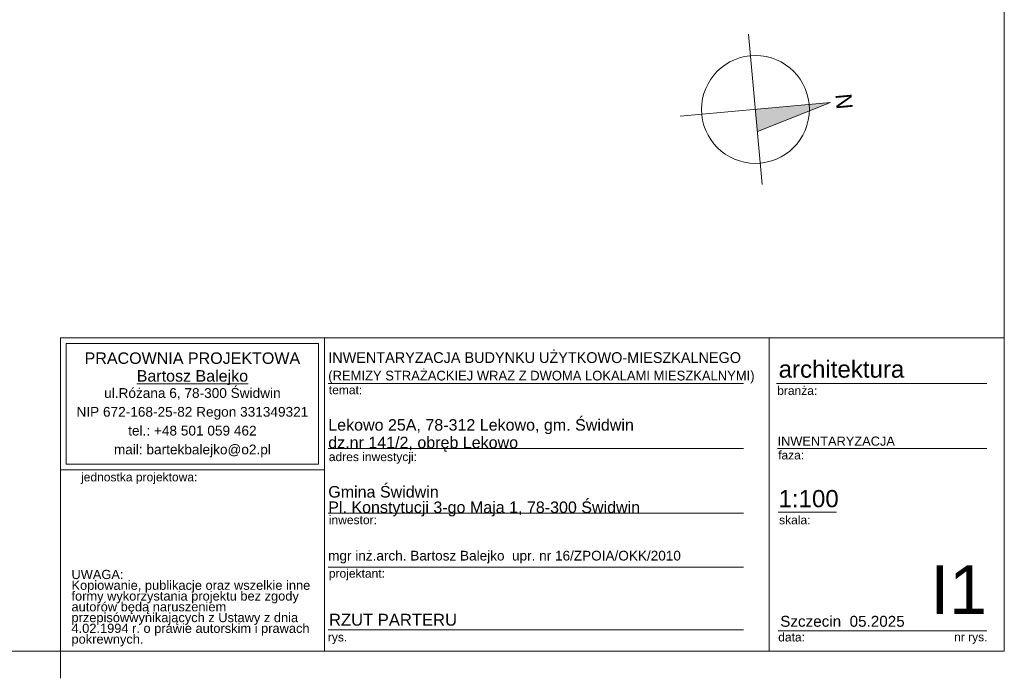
# Model space of a CAD drawing. Extents: x -686885 to -413214, y -23370 to 153194.
# Tile 85 of 145: x -488478 to -470223, y 18744 to 30951. Entities that reach past the tile are written whole.
import ezdxf

# ---------------------------------------------------------------- set-up
doc = ezdxf.new("R2010")
doc.units = 0
doc.header["$MEASUREMENT"] = 0
for name, color, linetype, lineweight in [('ARCH TABELA_Nr_Pióra__1', 7, 'Continuous', 25), ('ARCH TABELA_Nr_Pióra__21', 7, 'Continuous', 9), ('ARCH TABELA_Nr_Pióra__7', 7, 'Continuous', 13), ('Arch tabelki_Nr_Pióra__21', 7, 'Continuous', 9), ('arch wypelnienia_Nr_Pióra__21', 7, 'Continuous', 9)]:
    doc.layers.add(name, color=color, linetype=linetype, lineweight=lineweight)
doc.styles.add('GENERATED_STYLE_6', font='txt')
doc.styles.add('GENERATED_STYLE_7', font='arial.ttf')
doc.styles.add('GENERATED_STYLE_8', font='arial.ttf')
doc.styles.add('GENERATED_STYLE_9', font='arial.ttf')

msp = doc.modelspace()

# ---------------------------------------------------------------- hatches: boundary and pattern name
at = {"layer": 'arch wypelnienia_Nr_Pióra__21', "linetype": 'Continuous'}
msp.add_hatch(color=256, dxfattribs=at).paths.add_polyline_path([(-473443, 29413.3), (-474800.6, 28879.4), (-474837.4, 29287.7)], flags=0)

# ---------------------------------------------------------------- linework, layer by layer
at = {"layer": 'ARCH TABELA_Nr_Pióra__21', "linetype": 'Continuous'}
for p, q in [((-470223.3, 47694.2), (-470223.3, 19244.2)), ((-474963, 30682.1), (-474711.8, 27893.3)), ((-476231.8, 29162.1), (-473443, 29413.3)), ((-474800.6, 28879.4), (-473443, 29413.3)), ((-487723.3, 19244.2), (-487723.3, 25055.3)), ((-487723.3, 25055.3), (-482829.7, 25055.3)), ((-487723.3, 22608.5), (-487723.3, 25055.3)), ((-487723.3, 25055.3), (-470223.3, 25055.3)), ((-482829.7, 25055.3), (-482829.7, 19244.2)), ((-482829.7, 22608.5), (-482829.7, 25055.3)), ((-474585, 25055.3), (-474585, 19244.2)), ((-470223.3, 25055.3), (-470223.3, 19244.2)), ((-487616.9, 22714.9), (-487616.9, 24949)), ((-487616.9, 24949), (-482936.1, 24949)), ((-482936.1, 22714.9), (-482936.1, 24949)), ((-482829.7, 19244.2), (-482829.7, 24655.3)), ((-482757.5, 24205.3), (-475057.7, 24205.3)), ((-474445.7, 24205.3), (-470546.4, 24205.3)), ((-482757.5, 23005.3), (-475057.7, 23005.3)), ((-474428.3, 23005.3), (-470546.4, 23005.3)), ((-487616.9, 22714.9), (-482936.1, 22714.9)), ((-487723.3, 22608.5), (-482829.7, 22608.5)), ((-482757.5, 21805.3), (-475057.7, 21805.3)), ((-474416.5, 21822.7), (-473336.8, 21822.7)), ((-482757.5, 20805.3), (-475057.7, 20805.3)), ((-482757.5, 19644.2), (-475057.7, 19644.2)), ((-474416.5, 19626.6), (-472134.7, 19626.6)), ((-472134.7, 19626.6), (-470546.4, 19626.6)), ((-470223.3, 19244.2), (-510973.3, 19244.2)), ((-487723.3, 19244.2), (-482829.7, 19244.2)), ((-487723.3, 18744.2), (-487723.3, 19244.2)), ((-470223.3, 19244.2), (-482829.7, 19244.2))]:
    msp.add_line(p, q, dxfattribs=at)
msp.add_circle((-474837.4, 29287.7), 1000, dxfattribs=at)

# ---------------------------------------------------------------- texts
at = {"layer": 'ARCH TABELA_Nr_Pióra__1', "linetype": 'Continuous', "insert": (-482757.5, 24210.1), "char_height": 200, "attachment_point": 7, "line_spacing_factor": 1.031617, "style": 'GENERATED_STYLE_6'}
msp.add_mtext('{\\pt22543.4;INWENTARYZACJA BUDYNKU UŻYTKOWO-MIESZKALNEGO\\P\\pt22543.4;\\H0.900000x;(REMIZY STRAŻACKIEJ WRAZ Z DWOMA LOKALAMI MIESZKALNYMI)}', dxfattribs=at)
at = {"layer": 'ARCH TABELA_Nr_Pióra__1', "linetype": 'Continuous', "insert": (-482743.7, 19939.6), "char_height": 220, "attachment_point": 1, "style": 'GENERATED_STYLE_9'}
msp.add_mtext('{RZUT PARTERU}', dxfattribs=at)
at = {"layer": 'ARCH TABELA_Nr_Pióra__21', "linetype": 'Continuous', "insert": (-482757.5, 21744.1), "char_height": 212.766, "attachment_point": 7, "line_spacing_factor": 0.807442, "style": 'GENERATED_STYLE_7'}
msp.add_mtext('{Gmina Świdwin\\PPl. Konstytucji 3-go Maja 1, 78-300 Świdwin}', dxfattribs=at)
at = {"layer": 'ARCH TABELA_Nr_Pióra__7', "linetype": 'Continuous', "char_height": 212.766}
for s, insert, attachment_point, line_spacing_factor, style in [('{PRACOWNIA PROJEKTOWA\\P\\LBartosz Balejko}', (-485276.5, 24784), 2, 0.926719, 'GENERATED_STYLE_8'), ('{Lekowo 25A, 78-312 Lekowo, gm. Świdwin\\Pdz.nr 141/2, obręb Lekowo}', (-482757.5, 22944.1), 7, 0.918867, 'GENERATED_STYLE_7')]:
    msp.add_mtext(s, dxfattribs=dict(at, insert=insert, attachment_point=attachment_point, line_spacing_factor=line_spacing_factor, style=style))
at = {"layer": 'ARCH TABELA_Nr_Pióra__7', "linetype": 'Continuous', "style": 'GENERATED_STYLE_7'}
for s, insert, char_height, attachment_point in [('{architektura}', (-474407, 24635), 319.16, 1), ('{temat:}', (-482746.8, 24168.9), 159.58, 1), ('{branża:}', (-474433.9, 24156.6), 159.58, 1), ('{INWENTARYZACJA}', (-474428.3, 23225.1), 170, 1), ('{adres inwestycji:}', (-482746.8, 22929.2), 159.58, 1), ('{faza:}', (-474416.5, 22960.3), 159.58, 1), ('{jednostka projektowa:}', (-487340.4, 22553.9), 159.58, 1), ('{1:100}', (-474409.1, 22233.9), 319.16, 1), ('{inwestor:}', (-482746.8, 21760.3), 159.58, 1), ('{skala:}', (-474398.8, 21758.4), 159.58, 1), ('{mgr inż.arch. Bartosz Balejko  upr. nr 16/ZPOIA/OKK/2010}', (-482759.7, 21107.2), 180, 1), ('{I1}', (-470546.4, 20835.1), 900, 3), ('{projektant:}', (-482746.8, 20768.9), 159.58, 1), ('{Szczecin  05.2025}', (-474377.8, 19901.5), 202.128, 1), ('{rys.}', (-482764.7, 19587), 159.58, 1), ('{data:}', (-474415.1, 19587), 159.58, 1), ('{nr rys.}', (-471154.3, 19590.1), 159.58, 1)]:
    msp.add_mtext(s, dxfattribs=dict(at, insert=insert, char_height=char_height, attachment_point=attachment_point))
for s, insert, char_height, width, attachment_point, line_spacing_factor in [('{ul.Różana 6, 78-300 Świdwin\\PNIP 672-168-25-82 Regon 331349321\\Ptel.: +48 501 059 462\\Pmail: bartekbalejko@o2.pl}', (-485276.5, 24122.1), 180.852, 4680.851, 2, 1.156383), ('{UWAGA:\\PKopiowanie, publikacje oraz wszelkie inne formy wykorzystania projektu bez zgody autorów będą naruszeniem przepisówwynikających z Ustawy z dnia 4.02.1994 r. o prawie autorskim i prawach pokrewnych.}', (-487518.2, 20753.9), 170.2128, 4483.408, 1, 0.703415)]:
    msp.add_mtext(s, dxfattribs=dict(at, insert=insert, char_height=char_height, width=width, attachment_point=attachment_point, line_spacing_factor=line_spacing_factor))
at = {"layer": 'Arch tabelki_Nr_Pióra__21', "linetype": 'Continuous', "insert": (-473044.4, 29449.2), "char_height": 300, "attachment_point": 2, "rotation": 275.14546, "style": 'GENERATED_STYLE_6'}
msp.add_mtext('{N}', dxfattribs=at)

doc.saveas('drawing.dxf')
